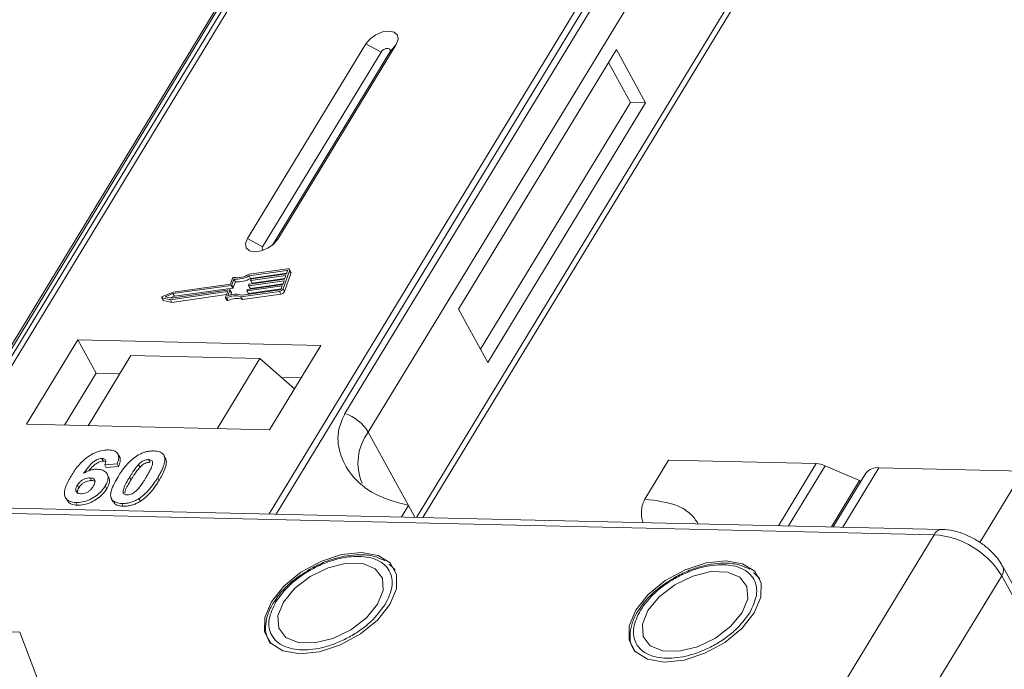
# Model space of a CAD drawing. Header units: millimetres. Extents: x -645 to 830, y -176 to 857.
# Tile 74 of 76: x 643 to 685, y 652 to 680. Entities that reach past the tile are written whole.
import ezdxf

# ---------------------------------------------------------------- set-up
doc = ezdxf.new("R2010")
doc.units = ezdxf.units.MM

msp = doc.modelspace()

# ---------------------------------------------------------------- linework, layer by layer
at = {"color": 7, "linetype": 'Continuous', "lineweight": 15}
for p, q in [((658.85, 691.287), (639.239, 659.058)), ((639.481, 659.053), (659.107, 691.306)), ((673.702, 690.971), (654.076, 658.718)), ((654.376, 658.711), (673.987, 690.94)), ((655.227, 685.828), (641.446, 663.179)), ((641.639, 663.346), (655.42, 685.996)), ((671.084, 685.636), (657.302, 662.987)), ((658.299, 662.198), (672.081, 684.847)), ((674.099, 681.159), (660.356, 658.574)), ((660.624, 658.568), (674.129, 680.762)), ((658.195, 678.724), (653.153, 670.438)), ((654.446, 670.408), (659.488, 678.694)), ((658.195, 678.724), (658.843, 678.373)), ((659.488, 678.694), (659.212, 678.365)), ((658.843, 678.373), (653.801, 670.087)), ((654.215, 670.153), (659.212, 678.365)), ((668.862, 678.479), (662.139, 667.431)), ((670.103, 676.21), (668.862, 678.479)), ((669.457, 676.224), (668.526, 677.927)), ((663.07, 665.729), (669.457, 676.224)), ((663.381, 665.161), (670.103, 676.21)), ((670.103, 676.21), (669.457, 676.224)), ((653.801, 670.087), (653.153, 670.438)), ((654.446, 670.408), (654.276, 670.205)), ((654.856, 669.148), (653.222, 668.916)), ((654.834, 669.084), (653.224, 668.855)), ((653.286, 668.742), (654.828, 668.961)), ((653.323, 668.718), (654.817, 668.93)), ((654.671, 668.303), (654.946, 669.069)), ((654.733, 668.19), (655.008, 668.956)), ((654.817, 668.93), (654.863, 669.058)), ((654.857, 669.041), (654.834, 669.084)), ((655.007, 669.005), (654.944, 669.119)), ((654.946, 669.069), (655.008, 668.956)), ((652.514, 668.747), (652.426, 668.5)), ((652.579, 668.71), (652.491, 668.463)), ((652.553, 668.35), (652.641, 668.597)), ((652.641, 668.597), (652.579, 668.71)), ((654.714, 668.643), (653.22, 668.431)), ((653.286, 668.742), (653.224, 668.855)), ((653.243, 668.495), (654.737, 668.707)), ((653.282, 668.317), (654.668, 668.514)), ((653.285, 668.667), (653.297, 668.699)), ((653.286, 668.659), (653.348, 668.545)), ((654.794, 668.866), (653.3, 668.654)), ((653.362, 668.541), (653.3, 668.654)), ((653.362, 668.541), (654.748, 668.737)), ((654.657, 668.483), (654.714, 668.643)), ((654.737, 668.707), (654.794, 668.866)), ((649.987, 668.153), (649.545, 667.967)), ((649.981, 668.092), (649.655, 667.955)), ((649.872, 667.834), (652.29, 668.178)), ((649.912, 667.9), (652.396, 668.253)), ((652.464, 668.445), (649.981, 668.092)), ((650.043, 667.978), (649.981, 668.092)), ((652.426, 668.5), (649.987, 668.153)), ((650.043, 667.978), (652.527, 668.331)), ((652.305, 668.164), (652.222, 667.934)), ((652.302, 668.156), (652.29, 668.178)), ((652.411, 668.24), (652.322, 667.993)), ((652.472, 668.135), (652.41, 668.248)), ((652.473, 668.127), (652.411, 668.24)), ((652.439, 668.032), (652.473, 668.127)), ((652.527, 668.331), (652.464, 668.445)), ((652.553, 668.35), (652.491, 668.463)), ((652.878, 667.958), (654.512, 668.19)), ((652.926, 668.025), (654.535, 668.254)), ((653.125, 668.22), (653.136, 668.252)), ((653.125, 668.212), (653.187, 668.099)), ((654.634, 668.419), (653.14, 668.207)), ((653.202, 668.094), (653.14, 668.207)), ((653.163, 668.271), (654.657, 668.483)), ((653.202, 668.094), (654.588, 668.291)), ((653.205, 668.444), (653.217, 668.476)), ((653.205, 668.435), (653.267, 668.322)), ((653.282, 668.317), (653.22, 668.431)), ((654.512, 668.19), (654.575, 668.077)), ((654.588, 668.292), (654.634, 668.419)), ((654.733, 668.19), (654.671, 668.303)), ((649.509, 667.918), (649.571, 667.804)), ((649.523, 667.908), (649.872, 667.834)), ((649.585, 667.795), (649.523, 667.908)), ((649.585, 667.795), (649.935, 667.721)), ((649.655, 667.955), (649.912, 667.9)), ((649.935, 667.721), (649.872, 667.834)), ((649.876, 667.908), (650.043, 667.978)), ((649.935, 667.721), (652.265, 668.052)), ((652.223, 667.917), (652.285, 667.804)), ((652.333, 667.8), (652.271, 667.913)), ((652.94, 667.845), (652.878, 667.958)), ((652.94, 667.845), (654.575, 668.077)), ((662.139, 667.431), (663.381, 665.161)), ((645.938, 666.122), (643.754, 662.532)), ((656.282, 665.885), (645.938, 666.122)), ((645.938, 666.122), (646.714, 664.704)), ((654.097, 662.294), (656.282, 665.885)), ((646.372, 662.471), (648.187, 665.454)), ((653.682, 665.328), (648.187, 665.454)), ((653.682, 665.328), (651.867, 662.345)), ((655.162, 664.044), (653.682, 665.328)), ((646.714, 664.704), (645.37, 662.494)), ((647.716, 664.681), (646.714, 664.704)), ((655.442, 664.504), (654.61, 664.523)), ((643.754, 662.532), (654.097, 662.294)), ((658.299, 662.198), (660.006, 659.078)), ((646.961, 661.076), (647.024, 660.963)), ((647.702, 661.156), (647.64, 661.269)), ((648.945, 661.031), (649.007, 660.917)), ((649.557, 661.266), (649.552, 661.276)), ((649.622, 661.158), (649.684, 661.045)), ((670.073, 659.346), (671.082, 661.003)), ((671.082, 661.003), (677.367, 660.859)), ((647.608, 660.85), (647.082, 660.815)), ((647.082, 660.815), (647.144, 660.701)), ((647.144, 660.701), (647.67, 660.737)), ((647.608, 660.85), (647.67, 660.737)), ((648.582, 660.707), (648.52, 660.821)), ((677.367, 660.859), (675.762, 658.22)), ((677.744, 660.771), (676.186, 658.211)), ((677.744, 660.771), (679.212, 660.145)), ((680.033, 660.686), (678.494, 658.158)), ((680.033, 660.686), (686.174, 660.545)), ((646.453, 660.255), (646.515, 660.141)), ((647.243, 660.304), (647.181, 660.417)), ((648.139, 660.287), (648.202, 660.174)), ((649.333, 660.26), (649.395, 660.146)), ((678.01, 658.169), (679.212, 660.145)), ((679.483, 660.452), (678.093, 658.167)), ((679.252, 660.072), (679.212, 660.145)), ((686.174, 660.545), (684.326, 657.508)), ((645.914, 659.945), (645.976, 659.832)), ((647.102, 659.908), (647.164, 659.794)), ((682.718, 658.061), (623.889, 659.411)), ((645.406, 659.413), (645.468, 659.299)), ((647.374, 659.353), (647.436, 659.24)), ((648.533, 659.372), (648.595, 659.258)), ((623.56, 659.186), (682.39, 657.836)), ((645.85, 659.206), (645.912, 659.092)), ((647.807, 659.161), (647.869, 659.048)), ((660.006, 659.078), (659.709, 658.589)), ((660.006, 659.078), (660.281, 658.576)), ((682.39, 657.836), (678.188, 650.931)), ((659.356, 656.42), (659.18, 656.577)), ((659.383, 656.402), (659.445, 656.32)), ((704.243, 621.877), (685.309, 656.485)), ((674.872, 656.064), (674.695, 656.221)), ((674.899, 656.046), (674.96, 655.964)), ((681.059, 649.185), (685.26, 656.09)), ((685.26, 656.09), (704.194, 621.482)), ((654.41, 655.147), (654.313, 655.01)), ((669.925, 654.791), (669.829, 654.654)), ((643.459, 653.688), (633.829, 653.909)), ((644.222, 651.71), (643.459, 653.688))]:
    msp.add_line(p, q, dxfattribs=at)
at = {"color": 7, "linetype": 'Continuous', "lineweight": 15, "flags": 128}
for points in [[(659.488, 678.694), (659.567, 678.907), (659.536, 679.089), (659.399, 679.214), (659.178, 679.262), (658.905, 679.225), (658.622, 679.11), (658.373, 678.934), (658.195, 678.724)], [(659.212, 678.365), (659.234, 678.425), (659.226, 678.477), (659.187, 678.513), (659.123, 678.526), (659.046, 678.516), (658.965, 678.483), (658.894, 678.433), (658.843, 678.373)], [(653.153, 670.438), (653.073, 670.225), (653.105, 670.043), (653.241, 669.918), (653.463, 669.87), (653.736, 669.907), (654.019, 670.022), (654.268, 670.198), (654.446, 670.408)], [(653.801, 670.087), (653.779, 670.026), (653.788, 669.974), (653.827, 669.939), (653.831, 669.937)], [(654.863, 669.058), (654.865, 669.064), (654.865, 669.07), (654.863, 669.075), (654.859, 669.079), (654.854, 669.082), (654.848, 669.084), (654.841, 669.084), (654.834, 669.084)], [(654.856, 669.148), (654.88, 669.149), (654.901, 669.147), (654.919, 669.141), (654.934, 669.132), (654.944, 669.12), (654.949, 669.105), (654.95, 669.088), (654.946, 669.069)], [(653.3, 668.654), (653.296, 668.654), (653.293, 668.654), (653.29, 668.655), (653.287, 668.657), (653.286, 668.659), (653.285, 668.661), (653.285, 668.664), (653.285, 668.667)], [(652.29, 668.178), (652.294, 668.178), (652.298, 668.177), (652.301, 668.176), (652.303, 668.175), (652.305, 668.173), (652.306, 668.17), (652.306, 668.168), (652.305, 668.164)], [(652.396, 668.253), (652.4, 668.253), (652.403, 668.253), (652.406, 668.252), (652.409, 668.25), (652.41, 668.248), (652.411, 668.246), (652.411, 668.243), (652.411, 668.24)], [(653.14, 668.207), (653.136, 668.207), (653.132, 668.207), (653.129, 668.208), (653.127, 668.21), (653.125, 668.212), (653.124, 668.214), (653.124, 668.217), (653.125, 668.22)], [(653.22, 668.431), (653.216, 668.43), (653.213, 668.431), (653.209, 668.432), (653.207, 668.433), (653.205, 668.435), (653.204, 668.438), (653.204, 668.441), (653.205, 668.444)], [(649.523, 667.908), (649.515, 667.912), (649.509, 667.917), (649.507, 667.925), (649.509, 667.934), (649.514, 667.943), (649.522, 667.953), (649.533, 667.961), (649.545, 667.967)], [(652.271, 667.913), (652.26, 667.909), (652.25, 667.907), (652.24, 667.907), (652.232, 667.909), (652.226, 667.913), (652.222, 667.919), (652.221, 667.926), (652.222, 667.934)], [(652.285, 667.804), (652.288, 667.8), (652.294, 667.796), (652.302, 667.794), (652.312, 667.794), (652.322, 667.796), (652.333, 667.8)], [(655.381, 652.771), (656.225, 652.858), (657.114, 653.148), (657.962, 653.612), (658.685, 654.204), (659.214, 654.867), (659.495, 655.536), (659.503, 656.145), (659.235, 656.634), (658.718, 656.956), (658.003, 657.08), (657.16, 656.992), (656.271, 656.702), (655.423, 656.238), (654.7, 655.646), (654.171, 654.983), (653.889, 654.314), (653.882, 653.706), (654.15, 653.216), (654.667, 652.894), (655.381, 652.771)], [(654.688, 654.971), (654.453, 654.383), (654.487, 653.86), (654.788, 653.465), (655.318, 653.247), (656.014, 653.231), (656.792, 653.419), (657.558, 653.789), (658.219, 654.296), (658.697, 654.879), (658.932, 655.468), (658.897, 655.991), (658.597, 656.385), (658.067, 656.604), (657.371, 656.62), (656.593, 656.431), (655.827, 656.061), (655.166, 655.554), (654.688, 654.971)], [(670.897, 652.415), (671.74, 652.502), (672.629, 652.792), (673.477, 653.256), (674.201, 653.848), (674.729, 654.511), (675.011, 655.18), (675.018, 655.789), (674.75, 656.278), (674.234, 656.6), (673.519, 656.724), (672.676, 656.636), (671.786, 656.346), (670.939, 655.882), (670.215, 655.29), (669.687, 654.627), (669.405, 653.958), (669.398, 653.35), (669.665, 652.86), (670.182, 652.538), (670.897, 652.415)], [(670.204, 654.615), (669.968, 654.027), (670.003, 653.504), (670.303, 653.109), (670.834, 652.891), (671.53, 652.875), (672.308, 653.063), (673.073, 653.433), (673.735, 653.94), (674.212, 654.523), (674.448, 655.112), (674.413, 655.635), (674.112, 656.029), (673.582, 656.248), (672.886, 656.264), (672.108, 656.075), (671.342, 655.705), (670.681, 655.198), (670.204, 654.615)]]:
    msp.add_lwpolyline(points, dxfattribs=at)
at = {"color": 7, "linetype": 'Continuous', "lineweight": 15}
for centre, radius, start, end in [((654.953, 668.979), 0.0595, 336.9348, 26.0002), ((652.574, 668.718), 0.0662, 81.7629, 154.647), ((652.682, 669.761), 1.056, 264.4424, 300.9301), ((652.733, 669.669), 0.898, 260.3986, 302.9491), ((652.744, 669.648), 1.056, 264.4424, 300.9301), ((653.328, 668.684), 0.0343, 97.4207, 153.8527), ((653.358, 668.553), 0.0134, 216.6597, 287.1115), ((652.46, 668.479), 0.0343, 277.4207, 333.8527), ((652.463, 668.13), 0.00992, 336.9348, 26.0002), ((652.522, 668.365), 0.0343, 277.4207, 333.8527), ((653.167, 668.237), 0.0343, 97.4207, 153.8527), ((653.198, 668.107), 0.0134, 216.6597, 287.1115), ((653.247, 668.461), 0.0343, 97.4207, 153.8527), ((653.278, 668.33), 0.0134, 216.6597, 287.1115), ((654.486, 668.394), 0.206, 277.4207, 333.8527), ((654.527, 668.322), 0.0686, 277.4207, 333.8527), ((654.548, 668.281), 0.206, 277.4207, 333.8527), ((649.588, 667.814), 0.0191, 210.2186, 262.8226), ((652.624, 667.266), 0.737, 69.8549, 118.6145), ((652.664, 667.252), 0.816, 71.2927, 114.8085), ((652.686, 667.153), 0.737, 69.8549, 118.6145), ((656.724, 661.233), 1.847, 31.4947, 71.765), ((660.05, 660.881), 2.191, 143.0587, 202.974), ((677.322, 659.821), 1.039, 66.0507, 87.522), ((679.961, 660.093), 0.598, 83.0653, 142.99), ((682.736, 657.682), 0.38, 92.683, 155.9406), ((682.14, 654.193), 3.651, 31.2883, 86.0774), ((684.953, 656.327), 0.389, 322.3041, 24.4947)]:
    msp.add_arc(centre, radius, start, end, dxfattribs=at)
for points, knots in [([(657.302, 662.987), (657.202, 662.765), (656.946, 662.198), (657.044, 661.283), (657.546, 660.315), (658.527, 659.488), (659.515, 659.214), (660.006, 659.078)], [0, 0, 0, 0, 0.125713, 0.321276, 0.524466, 0.763484, 1, 1, 1, 1]), ([(645.644, 660.33), (645.691, 660.403), (645.831, 660.625), (646.077, 660.93), (646.428, 661.207), (646.753, 661.369), (647.039, 661.44), (647.193, 661.442), (647.249, 661.443)], [0, 0, 0, 0, 0.142337, 0.429127, 0.589943, 0.751205, 0.909895, 1, 1, 1, 1]), ([(647.249, 661.443), (647.334, 661.435), (647.486, 661.421), (647.626, 661.315), (647.689, 661.158), (647.664, 660.992), (647.621, 660.882), (647.608, 660.85)], [0, 0, 0, 0, 0.2426908, 0.4390024, 0.635006, 0.8950587, 1, 1, 1, 1]), ([(648.443, 661.188), (648.489, 661.215), (648.581, 661.27), (648.729, 661.331), (648.879, 661.375), (649.001, 661.393), (649.098, 661.399), (649.145, 661.399), (649.169, 661.399)], [0, 0, 0, 0, 0.193776, 0.3936, 0.587864, 0.788908, 0.894169, 1, 1, 1, 1]), ([(649.169, 661.399), (649.211, 661.397), (649.297, 661.392), (649.41, 661.365), (649.507, 661.319), (649.568, 661.263), (649.604, 661.207), (649.616, 661.175), (649.622, 661.158)], [0, 0, 0, 0, 0.192627, 0.388684, 0.582013, 0.783201, 0.891038, 1, 1, 1, 1]), ([(646.961, 661.076), (646.925, 661.074), (646.851, 661.07), (646.719, 661.017), (646.569, 660.924), (646.378, 660.725), (646.261, 660.56), (646.181, 660.447)], [0, 0, 0, 0, 0.112049, 0.22438, 0.370115, 0.570276, 1, 1, 1, 1]), ([(647.082, 660.815), (647.1, 660.858), (647.129, 660.926), (647.119, 661.007), (647.078, 661.053), (647.019, 661.073), (646.977, 661.075), (646.961, 661.076)], [0, 0, 0, 0, 0.33384, 0.524547, 0.716372, 0.891824, 1, 1, 1, 1]), ([(647.645, 660.303), (647.691, 660.377), (647.796, 660.544), (648.02, 660.834), (648.253, 661.064), (648.424, 661.176), (648.443, 661.188)], [0, 0, 0, 0, 0.237381, 0.538918, 0.949082, 1, 1, 1, 1]), ([(647.67, 660.737), (647.695, 660.808), (647.744, 660.953), (647.75, 661.103), (647.702, 661.151), (647.699, 661.154)], [0, 0, 0, 0, 0.481785, 0.969308, 1, 1, 1, 1]), ([(648.52, 660.821), (648.559, 660.858), (648.621, 660.92), (648.733, 660.988), (648.836, 661.023), (648.905, 661.03), (648.941, 661.031), (648.945, 661.031)], [0, 0, 0, 0, 0.334804, 0.542561, 0.750382, 0.970721, 1, 1, 1, 1]), ([(648.945, 661.031), (648.98, 661.027), (649.042, 661.02), (649.1, 660.976), (649.124, 660.897), (649.097, 660.746), (648.988, 660.526), (648.887, 660.357), (648.836, 660.271)], [0, 0, 0, 0, 0.1056461, 0.1862213, 0.267042, 0.4315406, 0.7127076, 1, 1, 1, 1]), ([(649.622, 661.158), (649.63, 661.128), (649.644, 661.066), (649.634, 660.937), (649.593, 660.772), (649.514, 660.588), (649.426, 660.417), (649.364, 660.312), (649.333, 660.26)], [0, 0, 0, 0, 0.118432, 0.239329, 0.449434, 0.664178, 0.83182, 1, 1, 1, 1]), ([(649.395, 660.146), (649.438, 660.22), (649.535, 660.385), (649.658, 660.656), (649.719, 660.891), (649.692, 661.013), (649.684, 661.045)], [0, 0, 0, 0, 0.236775, 0.527928, 0.878334, 1, 1, 1, 1]), ([(649.684, 661.045), (649.674, 661.074), (649.657, 661.117), (649.622, 661.149), (649.61, 661.16)], [0, 0, 0, 0, 0.667997, 1, 1, 1, 1]), ([(646.181, 660.447), (646.228, 660.473), (646.322, 660.526), (646.446, 660.574), (646.545, 660.6), (646.619, 660.614), (646.691, 660.621), (646.738, 660.621), (646.761, 660.621)], [0, 0, 0, 0, 0.243654, 0.49576, 0.617892, 0.741503, 0.870025, 1, 1, 1, 1]), ([(646.403, 660.553), (646.403, 660.553), (646.453, 660.623), (646.546, 660.73), (646.706, 660.862), (646.842, 660.932), (646.951, 660.961), (647.003, 660.962), (647.024, 660.963)], [0, 0, 0, 0, 0.000071, 0.368569, 0.571075, 0.774891, 0.911654, 1, 1, 1, 1]), ([(646.761, 660.621), (646.845, 660.612), (647.013, 660.595), (647.165, 660.47), (647.236, 660.3), (647.208, 660.103), (647.135, 659.968), (647.102, 659.908)], [0, 0, 0, 0, 0.210216, 0.421975, 0.620016, 0.831037, 1, 1, 1, 1]), ([(647.024, 660.963), (647.059, 660.962), (647.098, 660.96), (647.12, 660.943), (647.122, 660.941)], [0, 0, 0, 0, 0.900108, 1, 1, 1, 1]), ([(648.139, 660.287), (648.162, 660.324), (648.208, 660.398), (648.272, 660.497), (648.333, 660.587), (648.39, 660.665), (648.45, 660.744), (648.497, 660.795), (648.52, 660.821)], [0, 0, 0, 0, 0.20527, 0.410616, 0.557148, 0.703844, 0.851475, 1, 1, 1, 1]), ([(648.202, 660.174), (648.224, 660.21), (648.27, 660.284), (648.334, 660.384), (648.395, 660.473), (648.452, 660.552), (648.512, 660.63), (648.559, 660.681), (648.582, 660.707)], [0, 0, 0, 0, 0.20527, 0.4106157, 0.5571475, 0.7038444, 0.8514751, 1, 1, 1, 1]), ([(648.582, 660.707), (648.621, 660.745), (648.683, 660.806), (648.795, 660.874), (648.898, 660.909), (648.967, 660.917), (649.003, 660.917), (649.007, 660.917)], [0, 0, 0, 0, 0.334804, 0.542561, 0.750382, 0.970721, 1, 1, 1, 1]), ([(645.85, 659.206), (645.766, 659.214), (645.598, 659.23), (645.433, 659.346), (645.347, 659.519), (645.372, 659.818), (645.508, 660.101), (645.625, 660.297), (645.644, 660.33)], [0, 0, 0, 0, 0.148269, 0.297647, 0.442421, 0.607851, 0.935658, 1, 1, 1, 1]), ([(645.914, 659.945), (645.945, 659.99), (645.996, 660.065), (646.112, 660.158), (646.228, 660.216), (646.347, 660.252), (646.419, 660.254), (646.453, 660.255)], [0, 0, 0, 0, 0.2767209, 0.4568705, 0.6370074, 0.8240683, 1, 1, 1, 1]), ([(645.976, 659.832), (646.007, 659.877), (646.058, 659.952), (646.174, 660.044), (646.29, 660.103), (646.409, 660.138), (646.481, 660.14), (646.515, 660.141)], [0, 0, 0, 0, 0.276721, 0.45687, 0.637007, 0.824068, 1, 1, 1, 1]), ([(646.453, 660.255), (646.495, 660.251), (646.573, 660.244), (646.645, 660.189), (646.676, 660.113), (646.654, 660.01), (646.613, 659.936), (646.591, 659.898)], [0, 0, 0, 0, 0.213757, 0.394944, 0.576585, 0.777311, 1, 1, 1, 1]), ([(646.515, 660.141), (646.559, 660.139), (646.62, 660.135), (646.655, 660.106), (646.665, 660.098)], [0, 0, 0, 0, 0.715718, 1, 1, 1, 1]), ([(647.164, 659.794), (647.203, 659.869), (647.281, 660.017), (647.299, 660.196), (647.249, 660.273), (647.233, 660.298)], [0, 0, 0, 0, 0.401791, 0.807526, 1, 1, 1, 1]), ([(647.807, 659.161), (647.723, 659.169), (647.554, 659.184), (647.392, 659.299), (647.311, 659.476), (647.366, 659.817), (647.531, 660.105), (647.645, 660.303)], [0, 0, 0, 0, 0.147528, 0.296569, 0.43214, 0.608737, 1, 1, 1, 1]), ([(648.031, 659.529), (647.99, 659.535), (647.923, 659.543), (647.869, 659.593), (647.853, 659.678), (647.884, 659.83), (647.996, 660.045), (648.092, 660.206), (648.139, 660.287)], [0, 0, 0, 0, 0.125351, 0.202197, 0.279182, 0.459742, 0.727968, 1, 1, 1, 1]), ([(647.934, 659.605), (647.937, 659.634), (647.95, 659.737), (648.061, 659.933), (648.155, 660.093), (648.202, 660.174)], [0, 0, 0, 0, 0.159501, 0.57679, 1, 1, 1, 1]), ([(648.836, 660.271), (648.813, 660.234), (648.767, 660.161), (648.703, 660.061), (648.642, 659.972), (648.586, 659.894), (648.526, 659.816), (648.479, 659.765), (648.456, 659.739)], [0, 0, 0, 0, 0.205942, 0.411959, 0.558149, 0.704502, 0.851801, 1, 1, 1, 1]), ([(649.333, 660.26), (649.287, 660.186), (649.181, 660.019), (648.961, 659.732), (648.73, 659.501), (648.558, 659.388), (648.533, 659.372)], [0, 0, 0, 0, 0.236629, 0.537361, 0.932986, 1, 1, 1, 1]), ([(648.595, 659.258), (648.639, 659.288), (648.727, 659.347), (648.875, 659.474), (649.032, 659.637), (649.178, 659.82), (649.298, 659.99), (649.363, 660.094), (649.395, 660.146)], [0, 0, 0, 0, 0.11827, 0.23888, 0.450732, 0.667209, 0.83334, 1, 1, 1, 1]), ([(646.064, 659.574), (646.023, 659.579), (645.939, 659.589), (645.865, 659.657), (645.836, 659.745), (645.86, 659.847), (645.897, 659.913), (645.914, 659.945)], [0, 0, 0, 0, 0.207905, 0.419981, 0.630626, 0.821735, 1, 1, 1, 1]), ([(647.102, 659.908), (647.052, 659.834), (646.951, 659.685), (646.716, 659.477), (646.43, 659.316), (646.125, 659.216), (645.942, 659.209), (645.85, 659.206)], [0, 0, 0, 0, 0.197831, 0.3973, 0.59891, 0.798741, 1, 1, 1, 1]), ([(645.927, 659.571), (645.918, 659.592), (645.898, 659.64), (645.923, 659.734), (645.959, 659.8), (645.976, 659.832)], [0, 0, 0, 0, 0.296139, 0.660307, 1, 1, 1, 1]), ([(645.912, 659.092), (646.003, 659.096), (646.184, 659.102), (646.481, 659.198), (646.761, 659.352), (647.003, 659.559), (647.11, 659.715), (647.164, 659.794)], [0, 0, 0, 0, 0.198208, 0.398397, 0.584963, 0.787074, 1, 1, 1, 1]), ([(646.591, 659.898), (646.56, 659.85), (646.51, 659.774), (646.402, 659.676), (646.294, 659.618), (646.176, 659.579), (646.104, 659.576), (646.064, 659.574)], [0, 0, 0, 0, 0.2886974, 0.4635526, 0.6399417, 0.8018084, 1, 1, 1, 1]), ([(648.456, 659.739), (648.418, 659.702), (648.356, 659.641), (648.244, 659.573), (648.143, 659.538), (648.073, 659.53), (648.037, 659.529), (648.031, 659.529)], [0, 0, 0, 0, 0.333678, 0.540413, 0.747264, 0.961209, 1, 1, 1, 1]), ([(645.477, 659.305), (645.503, 659.262), (645.563, 659.163), (645.735, 659.103), (645.869, 659.095), (645.912, 659.092)], [0, 0, 0, 0, 0.338595, 0.784132, 1, 1, 1, 1]), ([(648.533, 659.372), (648.488, 659.345), (648.395, 659.29), (648.247, 659.229), (648.097, 659.186), (647.975, 659.167), (647.879, 659.161), (647.831, 659.161), (647.807, 659.161)], [0, 0, 0, 0, 0.193769, 0.393564, 0.587886, 0.789131, 0.894283, 1, 1, 1, 1]), ([(670.073, 659.346), (670.039, 659.278), (669.97, 659.141), (669.922, 658.877), (669.927, 658.611), (669.959, 658.43), (669.991, 658.357), (669.993, 658.353)], [0, 0, 0, 0, 0.246585, 0.493169, 0.739754, 0.986338, 1, 1, 1, 1]), ([(672.346, 658.299), (672.246, 658.441), (672.03, 658.748), (671.335, 659.19), (670.57, 659.285), (670.073, 659.346)], [0, 0, 0, 0, 0.232888, 0.501331, 1, 1, 1, 1]), ([(647.448, 659.247), (647.466, 659.212), (647.514, 659.124), (647.675, 659.062), (647.814, 659.052), (647.869, 659.048)], [0, 0, 0, 0, 0.275409, 0.710365, 1, 1, 1, 1]), ([(647.869, 659.048), (647.913, 659.048), (648.002, 659.048), (648.144, 659.069), (648.294, 659.109), (648.42, 659.161), (648.521, 659.213), (648.57, 659.243), (648.595, 659.258)], [0, 0, 0, 0, 0.193594, 0.390501, 0.584817, 0.78683, 0.892868, 1, 1, 1, 1]), ([(684.208, 657.592), (683.971, 657.718), (683.642, 657.892), (683.142, 658.018), (682.88, 658.072), (682.724, 658.059), (682.719, 658.059)], [0, 0, 0, 0, 0.488444, 0.677599, 0.988653, 1, 1, 1, 1]), ([(685.296, 656.482), (685.265, 656.546), (685.177, 656.723), (684.943, 657.002), (684.616, 657.321), (684.344, 657.502), (684.208, 657.592)], [0, 0, 0, 0, 0.143955, 0.402623, 0.700319, 1, 1, 1, 1]), ([(654.365, 654.979), (654.549, 655.228), (654.832, 655.613), (655.404, 656.07), (655.897, 656.379), (656.424, 656.629), (657.113, 656.856), (657.932, 656.962), (658.602, 656.822), (658.998, 656.57), (659.211, 656.303), (659.32, 655.98), (659.327, 655.51), (659.141, 655.122), (659.02, 654.872)], [0, 0, 0, 0, 0.119721, 0.184837, 0.25, 0.315115, 0.380279, 0.5, 0.619721, 0.684837, 0.75, 0.815115, 0.880279, 1, 1, 1, 1]), ([(659.018, 656.721), (658.864, 656.794), (658.543, 656.946), (657.972, 656.999), (657.426, 656.954), (656.931, 656.845), (656.421, 656.678), (656.071, 656.503), (655.882, 656.407)], [0, 0, 0, 0, 0.19129, 0.397064, 0.559818, 0.686756, 0.830295, 1, 1, 1, 1]), ([(655.882, 656.407), (655.628, 656.253), (655.274, 656.037), (654.838, 655.654), (654.578, 655.395), (654.448, 655.203), (654.41, 655.147)], [0, 0, 0, 0, 0.431946, 0.604262, 0.884419, 1, 1, 1, 1]), ([(669.881, 654.623), (670.064, 654.872), (670.347, 655.257), (670.919, 655.714), (671.412, 656.023), (671.94, 656.273), (672.628, 656.5), (673.447, 656.606), (674.117, 656.466), (674.514, 656.214), (674.727, 655.947), (674.835, 655.624), (674.843, 655.154), (674.656, 654.766), (674.535, 654.516)], [0, 0, 0, 0, 0.119721, 0.184837, 0.25, 0.315115, 0.380279, 0.5, 0.619721, 0.684837, 0.75, 0.815115, 0.880279, 1, 1, 1, 1]), ([(674.534, 656.365), (674.379, 656.438), (674.058, 656.59), (673.487, 656.643), (672.942, 656.598), (672.446, 656.489), (671.936, 656.322), (671.586, 656.147), (671.397, 656.051)], [0, 0, 0, 0, 0.19129, 0.397064, 0.559818, 0.686756, 0.830295, 1, 1, 1, 1]), ([(671.397, 656.051), (671.144, 655.897), (670.789, 655.681), (670.353, 655.298), (670.094, 655.039), (669.964, 654.847), (669.925, 654.791)], [0, 0, 0, 0, 0.431946, 0.604262, 0.884419, 1, 1, 1, 1]), ([(654.313, 655.01), (654.288, 654.976), (654.16, 654.799), (654.016, 654.463), (653.91, 654.013), (653.926, 653.572), (654.063, 653.327), (654.129, 653.209)], [0, 0, 0, 0, 0.055607, 0.284691, 0.52115, 0.769695, 1, 1, 1, 1]), ([(659.02, 654.872), (658.836, 654.622), (658.553, 654.237), (657.981, 653.78), (657.488, 653.471), (656.961, 653.221), (656.272, 652.994), (655.453, 652.888), (654.783, 653.028), (654.387, 653.28), (654.174, 653.547), (654.065, 653.87), (654.057, 654.34), (654.244, 654.728), (654.365, 654.979)], [0, 0, 0, 0, 0.119721, 0.184837, 0.25, 0.315115, 0.380279, 0.5, 0.619721, 0.684837, 0.75, 0.815115, 0.880279, 1, 1, 1, 1]), ([(669.829, 654.654), (669.804, 654.62), (669.675, 654.443), (669.532, 654.107), (669.425, 653.657), (669.441, 653.216), (669.578, 652.971), (669.644, 652.853)], [0, 0, 0, 0, 0.055607, 0.284691, 0.52115, 0.769695, 1, 1, 1, 1]), ([(674.535, 654.516), (674.352, 654.266), (674.069, 653.881), (673.497, 653.424), (673.004, 653.115), (672.476, 652.865), (671.788, 652.638), (670.968, 652.532), (670.299, 652.672), (669.902, 652.924), (669.689, 653.191), (669.581, 653.514), (669.573, 653.984), (669.76, 654.372), (669.881, 654.623)], [0, 0, 0, 0, 0.119721, 0.184837, 0.25, 0.315115, 0.380279, 0.5, 0.619721, 0.684837, 0.75, 0.815115, 0.880279, 1, 1, 1, 1]), ([(620.618, 652.895), (621.486, 652.841), (623.247, 652.733), (626.079, 652.212), (628.808, 651.474), (631.367, 650.571), (633.715, 649.577), (636.047, 648.421), (639.095, 646.675), (641.972, 644.668), (644.576, 642.479), (646.536, 640.612), (648.429, 638.52), (650.15, 636.241), (651.541, 633.979), (652.621, 631.725), (653.382, 629.468), (653.758, 627.411), (653.817, 625.588), (653.634, 623.999), (653.213, 622.506), (652.329, 620.672), (650.986, 619.12), (649.24, 617.903), (647.616, 617.097), (645.634, 616.467), (643.308, 616.064), (641.623, 616.035), (640.793, 616.02)], [0, 0, 0, 0, 0.038862, 0.078912, 0.1200677, 0.1522272, 0.1843815, 0.2172151, 0.2500433, 0.3156185, 0.347778, 0.3799323, 0.4210926, 0.4611415, 0.5, 0.5388632, 0.578912, 0.6200677, 0.6522272, 0.6843815, 0.7172151, 0.7500433, 0.8156185, 0.847778, 0.8799323, 0.9210926, 0.9611404, 1, 1, 1, 1])]:
    msp.add_open_spline(points, degree=3, knots=knots, dxfattribs=at)

doc.saveas('drawing.dxf')
